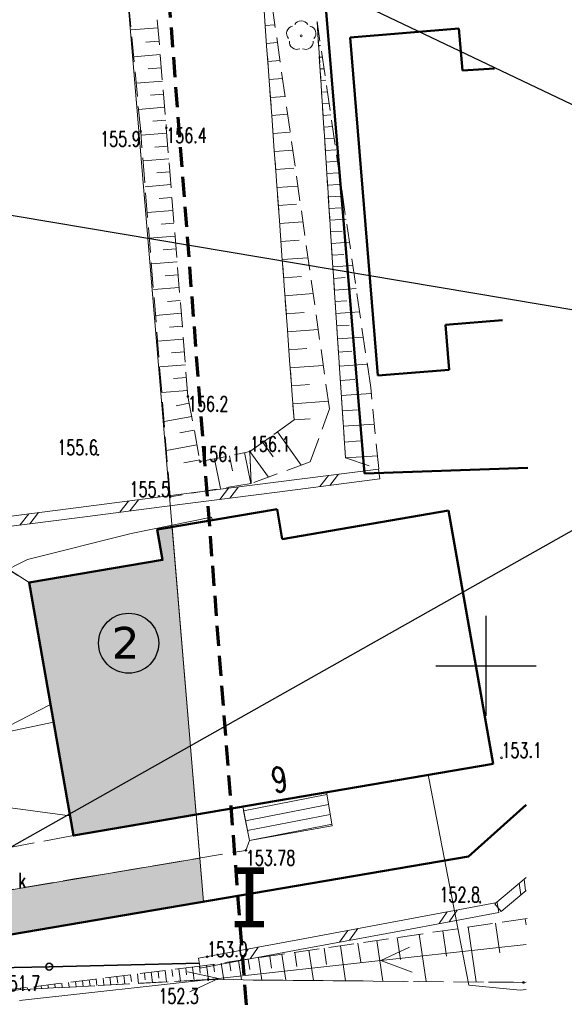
# Model space of a CAD drawing. Header units: metres. Extents: x 7493319 to 7493540, y 5986548 to 5986696.
# Tile 6 of 30: x 7493412 to 7493439, y 5986586 to 5986635. Entities that reach past the tile are written whole.
import ezdxf
from ezdxf.enums import TextEntityAlignment as Align

# ---------------------------------------------------------------- set-up
doc = ezdxf.new("R2010")
doc.units = ezdxf.units.M
doc.header["$MEASUREMENT"] = 0
for name, pattern in [('1', [0]), ('1_1', [0]), ('1_14', [1, -1]), ('1_OTKJ', [2, 1.5, -0.5]), ('1_OTKU', [2, 1.5, -0.5]), ('1_OTRK', [1.75, 1.25, -0.5]), ('1_OTRKG', [1.75, 1.25, -0.5]), ('2', [1.5, 1, -0.5]), ('2_EGBS', [0]), ('2_EGBSG', [0]), ('2_EGBU_A', [0]), ('3_SUCP', [0]), ('3_SUEP_A', [0]), ('3_SUKP', [0]), ('3_SUTP_A', [0]), ('GDE', [0]), ('HIDDEN2', [4.7625, 3.175, -1.5875])]:
    doc.linetypes.add(name, pattern=pattern)
doc.layers.get('0').update_dxf_attribs({"color": 250, "linetype": 'CONTINUOUS', "lineweight": 100})
for name, color, linetype, lineweight in [('__IE_PZT_03', 7, 'CONTINUOUS', 25), ('_budynek', 7, 'CONTINUOUS', 50), ('_k_kreskowanie', 250, 'CONTINUOUS', 5), ('_k_opis', 1, 'CONTINUOUS', 13), ('_k_widok', 7, 'CONTINUOUS', 18), ('_k_zarys', 7, 'HIDDEN2', 20), ('_k_ściany', 7, 'CONTINUOUS', 35), ('DZIALKI_L_1', 2, '1', 50), ('EDZPD_L_0', 7, '1', 18), ('EGBB_L_0', 250, '2_EGBU_A', 50), ('EGBE_L_3', 7, '2_EGBS', 18), ('Obrys', 7, 'CONTINUOUS', 25), ('OTD_L_12', 7, 'CONTINUOUS', 18), ('OTK_L_0', 7, '1_OTKJ', 18), ('OTK_L_4', 7, '1_OTKU', 18), ('OTO_L_0', 7, 'CONTINUOUS', 35), ('OTR_L_1', 7, '1_OTRK', 18), ('OTR_T_0', 7, 'CONTINUOUS', 18), ('OTR_T_1', 7, 'CONTINUOUS', 18), ('OTZ_T_0', 250, 'CONTINUOUS', 18), ('SIATKA_L_0', 7, '1', 25), ('SUEP_L_0', 1, '3_SUEP_A', 18)]:
    doc.layers.add(name, color=color, linetype=linetype, lineweight=lineweight)
doc.layers.add('_k_niewidoczna', color=72, linetype='CONTINUOUS', lineweight=9, plot=False)
for name, color, linetype, lineweight, true_color in [('EADTD_T_0', 7, 'CONTINUOUS', 25, 0x800080), ('SUCP_L_0', 7, '3_SUCP', 18, 0xd200d2), ('SUK_E_T_4', 7, 'CONTINUOUS', 0, 0x803300), ('SUKP_L_0', 7, '3_SUKP', 18, 0x803300), ('SUTP_L_0', 7, '3_SUTP_A', 18, 0xff9100), ('ZASIEG_L_0', 7, '2', 70, 0x2cd341)]:
    doc.layers.add(name, color=color, linetype=linetype, lineweight=lineweight, true_color=true_color)
doc.styles.add('GENERATED_STYLE_1', font='msgothic.ttc')
doc.styles.get("Standard").update_dxf_attribs({"font": 'Simplex.SHX', "width": 0.75})

# ---------------------------------------------------------------- blocks, each defined once
blk = doc.blocks.new('2_OTRN')
at = {"linetype": 'Continuous'}
blk.add_circle((0, 0), 0.045, dxfattribs=at)
blk = doc.blocks.new('2_OTRS')
at = {"linetype": 'Continuous'}
blk.add_circle((0, 0), 0.045, dxfattribs=at)
blk = doc.blocks.new('2_OTZL')
at = {"linetype": 'Continuous'}
blk.add_circle((0, 0), 0.045, dxfattribs=at)
for centre, start, end in [((0, 0.375), 30.1401, 149.8599), ((-0.357, 0.116), 102.1445, 221.86), ((0.357, 0.116), 318.14, 77.8555), ((-0.22, -0.303), 174.1482, 293.8542), ((0.22, -0.303), 246.1458, 5.8518)]:
    blk.add_arc(centre, 0.375, start, end, dxfattribs=at)
blk = doc.blocks.new('dz_89')
at = {"layer": '_k_kreskowanie', "transparency": 33554534}
h = blk.add_hatch(color=252, dxfattribs=at)
h.dxf.hatch_style = 1
h.paths.add_polyline_path([(71.59, -22.862), (70.848, -22.962), (71.052, -24.481), (64.354, -25.373), (66.093, -38.086), (72.26, -37.264)])
at = {"layer": '_k_widok', "true_color": 0x727430, "transparency": 33554483}
h = blk.add_hatch(color=67, dxfattribs=at)
h.dxf.hatch_style = 1
h.paths.add_polyline_path([(53.84, -44.089), (72.464, -41.627), (72.362, -39.443), (53.603, -41.895)])
h.paths.add_polyline_path([(61.304, -34.311), (60.646, -26.181), (60.508, -26.067), (44.964, -27.632), (44.965, -27.642), (45.279, -31.881), (49.983, -31.463), (49.93, -30.871), (51.668, -30.695), (51.941, -32.767), (50.125, -32.9), (50.046, -32.326), (45.341, -32.754), (45.498, -34.882), (47.589, -36.757), (47.589, -36.757), (52.91, -36.58), (53.309, -39.863), (61.837, -38.718), (61.204, -34.486), (61.275, -34.401)])
at = {"layer": '_budynek'}
blk.add_lwpolyline([(71.59, -22.862), (70.848, -22.962), (71.052, -24.481), (64.354, -25.373), (66.093, -38.086), (72.26, -37.264)], dxfattribs=at)
at = {"layer": '_k_niewidoczna'}
blk.add_lwpolyline([(14.44, -30.997), (25.447, -29.682), (26.219, -36.075), (27.083, -35.971), (27.431, -38.85), (26.567, -38.954), (27.276, -44.83), (36.234, -43.972), (40.538, -43.6), (41.261, -42.547), (50.081, -44.586), (53.84, -44.089), (53.603, -41.895), (72.362, -39.443), (72.26, -37.264), (66.093, -38.086), (64.354, -25.373), (62.569, -24.136), (62.253, -21.062), (60.353, -21.291), (60.693, -24.5), (59.516, -24.637)], dxfattribs=at)
at = {"layer": '_k_zarys', "color": 6, "ltscale": 0.7, "const_width": 0.05}
blk.add_lwpolyline([(6.603, 40.543), (6.603, 40.543), (68.502, 43.426), (72.464, -41.627), (50.081, -44.586), (41.261, -42.547), (32.734, -54.97), (26.769, -58.21), (-7.837, -62.869), (-10.81, -30.016), (5.084, -30.196), (5.148, -5.572), (5.752, 14.49), (6.603, 40.543), (6.603, 40.543)], dxfattribs=at)
at = {"layer": 'Obrys', "lineweight": 25}
blk.add_circle((69.207, -28.581), 1.5, dxfattribs=at)
at = {"layer": '_k_opis', "color": 6, "insert": (73.801, -39.963), "char_height": 3, "attachment_point": 1, "rotation": 357.8731, "style": 'GENERATED_STYLE_1'}
blk.add_mtext_dynamic_manual_height_columns('{\\fMS Gothic|b1|i0|c238|p49;I}', width=3.91767, gutter_width=12.5, heights=[0], dxfattribs=at)
at = {"layer": 'Obrys', "lineweight": 20, "insert": (69.779, -27.786), "char_height": 1.5911, "width": 1.76347, "attachment_point": 3, "rotation": 357.8731, "style": 'GENERATED_STYLE_1'}
blk.add_mtext('{\\fVerdana|b0|i0|c238|p34;2}', dxfattribs=at)

msp = doc.modelspace()

# ---------------------------------------------------------------- linework, layer by layer
at = {"layer": 'DZIALKI_L_1', "linetype": '1'}
for p, q in [((7493437.007, 5986612.6), (7493428.844, 5986612.319)), ((7493434.034, 5986593.169), (7493436.917, 5986595.753))]:
    msp.add_line(p, q, dxfattribs=at)
at = {"layer": 'EDZPD_L_0', "linetype": 'GDE', "lineweight": 18}
for p, q in [((7493437.007, 5986612.6), (7493428.844, 5986612.319)), ((7493434.034, 5986593.169), (7493436.917, 5986595.753))]:
    msp.add_line(p, q, dxfattribs=at)
at = {"layer": 'EGBB_L_0', "linetype": '2_EGBU_A'}
for p, q in [((7493433.554, 5986634.559), (7493428.124, 5986634.109)), ((7493433.744, 5986632.449), (7493433.554, 5986634.559)), ((7493428.124, 5986634.109), (7493429.514, 5986617.209)), ((7493435.335, 5986632.562), (7493433.744, 5986632.449)), ((7493432.894, 5986619.739), (7493435.736, 5986619.973)), ((7493433.074, 5986617.489), (7493432.894, 5986619.739)), ((7493429.514, 5986617.209), (7493433.074, 5986617.489)), ((7493424.734, 5986609.029), (7493424.474, 5986610.539)), ((7493433.034, 5986610.459), (7493424.734, 5986609.029)), ((7493435.274, 5986597.809), (7493433.034, 5986610.459))]:
    msp.add_line(p, q, dxfattribs=at)
at = {"layer": 'EGBE_L_3', "linetype": '2_EGBS'}
msp.add_line((7493427.234, 5986594.709), (7493426.944, 5986596.383), dxfattribs=at)
at = {"layer": 'OTD_L_12'}
for p, q in [((7493424.55, 5986611.897), (7493429.543, 5986612.537)), ((7493429.543, 5986612.537), (7493429.606, 5986612.042)), ((7493424.614, 5986611.402), (7493429.606, 5986612.042)), ((7493426.611, 5986611.658), (7493427.046, 5986612.217)), ((7493427.11, 5986611.722), (7493427.546, 5986612.281)), ((7493435.354, 5986590.811), (7493436.917, 5986592.124)), ((7493436.651, 5986591.248), (7493436.574, 5986591.836)), ((7493436.895, 5986591.453), (7493436.818, 5986592.041)), ((7493435.675, 5986590.428), (7493436.917, 5986591.471)), ((7493430.495, 5986589.939), (7493435.469, 5986590.865)), ((7493435.354, 5986590.811), (7493435.675, 5986590.428)), ((7493435.469, 5986590.865), (7493435.56, 5986590.374)), ((7493430.587, 5986589.447), (7493435.56, 5986590.374)), ((7493432.576, 5986589.818), (7493432.982, 5986590.402)), ((7493433.074, 5986589.91), (7493433.479, 5986590.495)), ((7493425.522, 5986589.012), (7493430.495, 5986589.939)), ((7493425.614, 5986588.52), (7493430.587, 5986589.447)), ((7493427.603, 5986588.891), (7493428.009, 5986589.475)), ((7493428.1, 5986588.984), (7493428.506, 5986589.568))]:
    msp.add_line(p, q, dxfattribs=at)
at = {"layer": 'OTK_L_0', "linetype": '1_OTKJ'}
msp.add_line((7493436.917, 5986586.893), (7493436.784, 5986586.879), dxfattribs=at)
at = {"layer": 'OTR_L_1', "linetype": '1_OTRK'}
for p, q in [((7493429.154, 5986616.609), (7493426.474, 5986634.909)), ((7493426.474, 5986634.909), (7493427.394, 5986620.609)), ((7493427.394, 5986620.609), (7493427.894, 5986613.089)), ((7493429.554, 5986612.549), (7493429.154, 5986616.609)), ((7493426.134, 5986612.889), (7493427.094, 5986615.549)), ((7493427.894, 5986613.089), (7493429.554, 5986612.549)), ((7493436.784, 5986586.879), (7493436.917, 5986586.893))]:
    msp.add_line(p, q, dxfattribs=at)
at = {"layer": 'OTR_L_1', "linetype": '1_OTRKG'}
for p, q in [((7493427.394, 5986620.609), (7493426.474, 5986634.909)), ((7493427.894, 5986613.089), (7493427.394, 5986620.609))]:
    msp.add_line(p, q, dxfattribs=at)
at = {"layer": 'OTR_L_1', "linetype": '1_1'}
for p, q in [((7493426.478, 5986634.861), (7493426.482, 5986634.861)), ((7493426.515, 5986634.279), (7493426.566, 5986634.282)), ((7493426.552, 5986633.698), (7493426.651, 5986633.704)), ((7493426.59, 5986633.116), (7493426.736, 5986633.125)), ((7493426.627, 5986632.534), (7493426.82, 5986632.547)), ((7493426.665, 5986631.953), (7493426.905, 5986631.968)), ((7493424.145, 5986631.108), (7493424.879, 5986631.162)), ((7493426.702, 5986631.371), (7493426.99, 5986631.39)), ((7493426.74, 5986630.79), (7493427.075, 5986630.811)), ((7493424.211, 5986630.207), (7493425.007, 5986630.265)), ((7493426.777, 5986630.208), (7493427.159, 5986630.233)), ((7493426.814, 5986629.627), (7493427.244, 5986629.654)), ((7493424.277, 5986629.306), (7493425.134, 5986629.369)), ((7493426.852, 5986629.045), (7493427.329, 5986629.076)), ((7493424.343, 5986628.406), (7493425.261, 5986628.473)), ((7493426.889, 5986628.463), (7493427.414, 5986628.497)), ((7493426.927, 5986627.882), (7493427.498, 5986627.919)), ((7493424.409, 5986627.505), (7493425.309, 5986627.571)), ((7493426.964, 5986627.3), (7493427.583, 5986627.34)), ((7493424.474, 5986626.604), (7493425.515, 5986626.681)), ((7493427.001, 5986626.719), (7493427.583, 5986626.756)), ((7493427.039, 5986626.137), (7493427.752, 5986626.183)), ((7493424.54, 5986625.704), (7493425.441, 5986625.77)), ((7493427.076, 5986625.556), (7493427.658, 5986625.593)), ((7493424.606, 5986624.803), (7493425.769, 5986624.888)), ((7493427.114, 5986624.974), (7493427.922, 5986625.026)), ((7493427.151, 5986624.392), (7493427.733, 5986624.43)), ((7493424.672, 5986623.902), (7493425.573, 5986623.968)), ((7493427.189, 5986623.811), (7493428.091, 5986623.869)), ((7493427.226, 5986623.229), (7493427.808, 5986623.267)), ((7493424.738, 5986623.002), (7493426.024, 5986623.096)), ((7493427.263, 5986622.648), (7493428.261, 5986622.712)), ((7493424.804, 5986622.101), (7493425.705, 5986622.167)), ((7493427.301, 5986622.066), (7493427.882, 5986622.104)), ((7493424.87, 5986621.2), (7493426.278, 5986621.304)), ((7493427.338, 5986621.485), (7493428.43, 5986621.555)), ((7493427.376, 5986620.903), (7493427.957, 5986620.94)), ((7493424.936, 5986620.3), (7493425.837, 5986620.366)), ((7493427.414, 5986620.31), (7493428.601, 5986620.389)), ((7493427.455, 5986619.692), (7493428.073, 5986619.733)), ((7493425.002, 5986619.399), (7493426.532, 5986619.511)), ((7493427.498, 5986619.049), (7493428.785, 5986619.134)), ((7493425.068, 5986618.498), (7493425.968, 5986618.564)), ((7493427.543, 5986618.379), (7493428.213, 5986618.423)), ((7493427.589, 5986617.681), (7493428.984, 5986617.774)), ((7493425.134, 5986617.598), (7493426.787, 5986617.719)), ((7493427.637, 5986616.955), (7493428.364, 5986617.004)), ((7493425.2, 5986616.697), (7493426.1, 5986616.763)), ((7493427.687, 5986616.207), (7493429.184, 5986616.306)), ((7493425.265, 5986615.796), (7493427.041, 5986615.926)), ((7493427.738, 5986615.446), (7493428.498, 5986615.497)), ((7493425.324, 5986614.991), (7493426.13, 5986615.05)), ((7493424.493, 5986614.393), (7493425.689, 5986612.728)), ((7493427.789, 5986614.673), (7493429.335, 5986614.776)), ((7493427.841, 5986613.888), (7493428.627, 5986613.94)), ((7493427.894, 5986613.089), (7493429.491, 5986613.196)), ((7493435.396, 5986589.841), (7493435.611, 5986588.365)), ((7493436.872, 5986590.056), (7493436.917, 5986589.749)), ((7493431.573, 5986589.284), (7493431.917, 5986586.923)), ((7493432.753, 5986589.456), (7493432.939, 5986588.184)), ((7493434.025, 5986589.641), (7493434.425, 5986586.9)), ((7493428.515, 5986588.839), (7493428.653, 5986587.895)), ((7493429.46, 5986588.976), (7493429.756, 5986586.942)), ((7493430.477, 5986589.125), (7493430.636, 5986588.029)), ((7493424.719, 5986588.286), (7493424.909, 5986586.985)), ((7493425.37, 5986588.381), (7493425.472, 5986587.68)), ((7493426.071, 5986588.483), (7493426.291, 5986586.973)), ((7493426.826, 5986588.593), (7493426.944, 5986587.779)), ((7493427.639, 5986588.711), (7493427.894, 5986586.959))]:
    msp.add_line(p, q, dxfattribs=at)
at = {"layer": 'SIATKA_L_0', "linetype": '1'}
for p, q in [((7493434.914, 5986600.199), (7493434.914, 5986605.199)), ((7493432.414, 5986602.699), (7493437.414, 5986602.699))]:
    msp.add_line(p, q, dxfattribs=at)
at = {"layer": 'SUEP_L_0', "linetype": '3_SUEP_A'}
for p, q in [((7493436.917, 5986588.774), (7493429.655, 5986587.972)), ((7493429.655, 5986587.972), (7493431.091, 5986588.634)), ((7493431.229, 5986587.391), (7493429.655, 5986587.972))]:
    msp.add_line(p, q, dxfattribs=at)
at = {"layer": 'SUTP_L_0', "linetype": '3_SUTP_A'}
for p, q in [((7493432.054, 5986597.079), (7493432.024, 5986597.249)), ((7493434.064, 5986586.739), (7493432.054, 5986597.079)), ((7493436.624, 5986586.489), (7493434.064, 5986586.739)), ((7493436.917, 5986586.519), (7493436.624, 5986586.489))]:
    msp.add_line(p, q, dxfattribs=at)

# ---------------------------------------------------------------- block references
at = {"layer": '_k_ściany', "rotation": 2.126854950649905}
msp.add_blockref('dz_89', (7493346.843, 5986629.826), dxfattribs=at)
at = {"layer": 'OTR_T_1'}
for p in [(7493435.684, 5986598.109), (7493434.614, 5986590.889), (7493436.784, 5986586.879)]:
    msp.add_blockref('2_OTRN', p, dxfattribs=at)
at = {"layer": 'OTZ_T_0'}
msp.add_blockref('2_OTZL', (7493425.684, 5986634.189), dxfattribs=at)

# ---------------------------------------------------------------- texts
at = {"layer": 'EADTD_T_0', "width": 0.7}
msp.add_text('9', height=1.25, rotation=10.2894, dxfattribs=at).set_placement((7493424.704, 5986596.409), align=Align.CENTER)
at = {"layer": 'OTR_T_1', "lineweight": 9, "width": 0.7}
msp.add_text('153.1', height=0.75, dxfattribs=at).set_placement((7493435.684, 5986598.109))
msp.add_text('152.8', height=0.75, dxfattribs=at).set_placement((7493434.614, 5986590.889), align=Align.RIGHT)

# ---------------------------------------------------------------- next in the draw order: linework, layer by layer
at = {"layer": '__IE_PZT_03'}
for points in [[(7493380.743, 5986658.63), (7493441.276, 5986629.769), (7493469.07, 5986629.769)], [(7493383.376, 5986629.91), (7493441.276, 5986620.161), (7493469.07, 5986620.161)], [(7493400.935, 5986587.869), (7493441.276, 5986610.633), (7493464.372, 5986610.633)]]:
    msp.add_lwpolyline(points, dxfattribs=at)
at = {"layer": '_k_widok', "color": 6}
msp.add_lwpolyline([(7493419.232, 5986609.637), (7493418.494, 5986609.509), (7493418.754, 5986607.999), (7493412.094, 5986606.859), (7493414.304, 5986594.219), (7493420.437, 5986595.269), (7493419.232, 5986609.637)], dxfattribs=at)
at = {"layer": 'DZIALKI_L_1', "linetype": '1'}
for p, q in [((7493428.844, 5986612.319), (7493422.166, 5986692.699)), ((7493398.544, 5986587.129), (7493434.034, 5986593.169))]:
    msp.add_line(p, q, dxfattribs=at)
at = {"layer": 'EDZPD_L_0', "linetype": 'GDE', "lineweight": 18}
for p, q in [((7493428.844, 5986612.319), (7493422.166, 5986692.699)), ((7493398.544, 5986587.129), (7493434.034, 5986593.169))]:
    msp.add_line(p, q, dxfattribs=at)
at = {"layer": 'EGBB_L_0', "linetype": '2_EGBU_A'}
for p, q in [((7493424.474, 5986610.539), (7493418.494, 5986609.509)), ((7493418.494, 5986609.509), (7493418.754, 5986607.999)), ((7493418.754, 5986607.999), (7493412.094, 5986606.859)), ((7493412.094, 5986606.859), (7493414.304, 5986594.219)), ((7493414.304, 5986594.219), (7493435.274, 5986597.809))]:
    msp.add_line(p, q, dxfattribs=at)
at = {"layer": 'EGBE_L_3', "linetype": '2_EGBS'}
for p, q in [((7493426.944, 5986596.383), (7493422.765, 5986595.668)), ((7493422.807, 5986595.452), (7493426.965, 5986596.264)), ((7493422.903, 5986594.961), (7493427.05, 5986595.771)), ((7493422.999, 5986594.47), (7493427.136, 5986595.278)), ((7493423.094, 5986593.979), (7493427.221, 5986594.785)), ((7493423.094, 5986593.979), (7493427.234, 5986594.709))]:
    msp.add_line(p, q, dxfattribs=at)
at = {"layer": 'EGBE_L_3', "linetype": '2_EGBSG'}
msp.add_line((7493422.765, 5986595.668), (7493423.094, 5986593.979), dxfattribs=at)
at = {"layer": 'OTD_L_12'}
for p, q in [((7493419.558, 5986611.257), (7493424.55, 5986611.897)), ((7493419.621, 5986610.762), (7493424.614, 5986611.402)), ((7493421.618, 5986611.018), (7493422.054, 5986611.577)), ((7493422.118, 5986611.082), (7493422.553, 5986611.641)), ((7493414.565, 5986610.617), (7493419.558, 5986611.257)), ((7493416.626, 5986610.378), (7493417.061, 5986610.937)), ((7493417.125, 5986610.442), (7493417.561, 5986611.001)), ((7493409.573, 5986609.977), (7493414.565, 5986610.617)), ((7493414.629, 5986610.122), (7493419.621, 5986610.762)), ((7493409.636, 5986609.482), (7493414.629, 5986610.122)), ((7493411.633, 5986609.738), (7493412.069, 5986610.297)), ((7493412.133, 5986609.802), (7493412.568, 5986610.361)), ((7493420.549, 5986588.085), (7493425.522, 5986589.012)), ((7493420.64, 5986587.594), (7493425.614, 5986588.52)), ((7493422.63, 5986587.964), (7493423.035, 5986588.549)), ((7493423.127, 5986588.057), (7493423.533, 5986588.641)), ((7493420.549, 5986588.085), (7493420.64, 5986587.594))]:
    msp.add_line(p, q, dxfattribs=at)
at = {"layer": 'OTK_L_0', "linetype": '1_OTKJ'}
for p, q in [((7493421.034, 5986587.019), (7493410.624, 5986586.459)), ((7493436.784, 5986586.879), (7493421.034, 5986587.019))]:
    msp.add_line(p, q, dxfattribs=at)
at = {"layer": 'OTK_L_4', "linetype": '1_OTKU'}
for p, q in [((7493410.264, 5986608.029), (7493412.094, 5986606.859)), ((7493412.094, 5986606.859), (7493414.304, 5986594.219)), ((7493422.765, 5986595.668), (7493414.304, 5986594.219)), ((7493423.094, 5986593.979), (7493422.765, 5986595.668)), ((7493414.304, 5986594.219), (7493410.074, 5986593.429)), ((7493422.914, 5986593.479), (7493423.094, 5986593.979)), ((7493414.354, 5986592.049), (7493422.914, 5986593.479)), ((7493401.964, 5986589.949), (7493414.354, 5986592.049))]:
    msp.add_line(p, q, dxfattribs=at)
at = {"layer": 'OTO_L_0'}
for p, q in [((7493420.594, 5986587.839), (7493413.097, 5986587.663)), ((7493413.097, 5986587.663), (7493407.716, 5986587.536))]:
    msp.add_line(p, q, dxfattribs=at)
msp.add_circle((7493413.097, 5986587.663), 0.17, dxfattribs=at)
at = {"layer": 'OTR_L_1', "linetype": '1_OTRKG'}
for p, q in [((7493417.914, 5986641.959), (7493418.944, 5986629.589)), ((7493425.324, 5986614.989), (7493423.354, 5986641.909)), ((7493418.944, 5986629.589), (7493420.024, 5986616.169)), ((7493420.024, 5986616.169), (7493420.634, 5986612.909)), ((7493423.124, 5986613.409), (7493425.324, 5986614.989)), ((7493420.634, 5986612.909), (7493423.124, 5986613.409)), ((7493436.964, 5986590.069), (7493420.624, 5986587.689)), ((7493420.624, 5986587.689), (7493410.624, 5986586.459))]:
    msp.add_line(p, q, dxfattribs=at)
at = {"layer": 'OTR_L_1', "linetype": '1_OTRK'}
for p, q in [((7493427.094, 5986615.549), (7493423.354, 5986641.909)), ((7493423.354, 5986641.909), (7493425.324, 5986614.989)), ((7493417.664, 5986629.409), (7493416.594, 5986640.699)), ((7493419.134, 5986611.149), (7493417.664, 5986629.409)), ((7493425.324, 5986614.989), (7493423.124, 5986613.409)), ((7493423.124, 5986613.409), (7493423.184, 5986611.819)), ((7493423.124, 5986613.409), (7493423.184, 5986611.819)), ((7493426.134, 5986612.889), (7493423.184, 5986611.819)), ((7493423.184, 5986611.819), (7493419.134, 5986611.149)), ((7493410.624, 5986586.459), (7493421.034, 5986587.019)), ((7493421.034, 5986587.019), (7493436.784, 5986586.879))]:
    msp.add_line(p, q, dxfattribs=at)
at = {"layer": 'OTR_L_1', "linetype": '1_1'}
for p, q in [((7493418.528, 5986634.595), (7493417.184, 5986634.483)), ((7493423.881, 5986634.71), (7493424.371, 5986634.746)), ((7493418.584, 5986633.922), (7493417.915, 5986633.867)), ((7493423.947, 5986633.81), (7493424.498, 5986633.85)), ((7493418.639, 5986633.254), (7493417.311, 5986633.144)), ((7493418.695, 5986632.59), (7493418.034, 5986632.535)), ((7493424.013, 5986632.909), (7493424.625, 5986632.954)), ((7493424.079, 5986632.008), (7493424.752, 5986632.058)), ((7493418.75, 5986631.929), (7493417.436, 5986631.82)), ((7493418.804, 5986631.273), (7493418.151, 5986631.218)), ((7493418.859, 5986630.619), (7493417.56, 5986630.511)), ((7493418.913, 5986629.97), (7493418.267, 5986629.916)), ((7493418.966, 5986629.324), (7493417.68, 5986629.221)), ((7493419.018, 5986628.681), (7493418.374, 5986628.63)), ((7493419.069, 5986628.038), (7493417.783, 5986627.935)), ((7493419.121, 5986627.395), (7493418.478, 5986627.344)), ((7493419.173, 5986626.752), (7493417.887, 5986626.649)), ((7493419.225, 5986626.109), (7493418.582, 5986626.057)), ((7493419.276, 5986625.466), (7493417.99, 5986625.363)), ((7493419.328, 5986624.823), (7493418.685, 5986624.771)), ((7493419.38, 5986624.18), (7493418.094, 5986624.077)), ((7493419.432, 5986623.537), (7493418.789, 5986623.485)), ((7493419.483, 5986622.894), (7493418.197, 5986622.791)), ((7493419.535, 5986622.251), (7493418.892, 5986622.199)), ((7493419.587, 5986621.608), (7493418.301, 5986621.505)), ((7493419.639, 5986620.965), (7493418.996, 5986620.913)), ((7493419.69, 5986620.322), (7493418.404, 5986620.219)), ((7493419.742, 5986619.679), (7493419.099, 5986619.627)), ((7493419.794, 5986619.036), (7493418.508, 5986618.933)), ((7493419.846, 5986618.393), (7493419.203, 5986618.342)), ((7493419.897, 5986617.75), (7493418.611, 5986617.647)), ((7493419.949, 5986617.107), (7493419.306, 5986617.056)), ((7493420.001, 5986616.465), (7493418.715, 5986616.361)), ((7493420.089, 5986615.827), (7493419.433, 5986615.704)), ((7493420.211, 5986615.171), (7493418.832, 5986614.913)), ((7493420.34, 5986614.481), (7493419.614, 5986614.345)), ((7493423.764, 5986613.869), (7493424.288, 5986613.139)), ((7493420.476, 5986613.755), (7493418.948, 5986613.469)), ((7493422.856, 5986613.356), (7493423.166, 5986611.816)), ((7493423.124, 5986613.409), (7493424.043, 5986612.131)), ((7493420.619, 5986612.991), (7493419.815, 5986612.84)), ((7493421.356, 5986613.054), (7493421.655, 5986611.566)), ((7493422.1, 5986613.204), (7493422.252, 5986612.447)), ((7493421.302, 5986587.788), (7493421.359, 5986587.402)), ((7493421.688, 5986587.844), (7493421.81, 5986587.013)), ((7493422.104, 5986587.905), (7493422.17, 5986587.457)), ((7493422.552, 5986587.97), (7493422.693, 5986587.005)), ((7493423.035, 5986588.041), (7493423.111, 5986587.52)), ((7493423.555, 5986588.116), (7493423.719, 5986586.996)), ((7493424.116, 5986588.198), (7493424.204, 5986587.594)), ((7493417.161, 5986587.263), (7493417.203, 5986586.919)), ((7493417.505, 5986587.306), (7493417.563, 5986586.833)), ((7493417.849, 5986587.348), (7493417.891, 5986587.004)), ((7493418.193, 5986587.39), (7493418.257, 5986586.87)), ((7493418.537, 5986587.433), (7493418.579, 5986587.089)), ((7493418.881, 5986587.475), (7493418.951, 5986586.907)), ((7493419.225, 5986587.517), (7493419.267, 5986587.173)), ((7493419.569, 5986587.56), (7493419.645, 5986586.945)), ((7493419.913, 5986587.602), (7493419.955, 5986587.258)), ((7493420.257, 5986587.644), (7493420.338, 5986586.982)), ((7493420.601, 5986587.687), (7493420.643, 5986587.343)), ((7493420.944, 5986587.736), (7493421.048, 5986587.019)), ((7493413.377, 5986586.798), (7493413.4, 5986586.609)), ((7493413.721, 5986586.84), (7493413.747, 5986586.627)), ((7493414.065, 5986586.883), (7493414.094, 5986586.646)), ((7493414.409, 5986586.925), (7493414.441, 5986586.665)), ((7493414.753, 5986586.967), (7493414.788, 5986586.683)), ((7493415.097, 5986587.01), (7493415.135, 5986586.702)), ((7493415.441, 5986587.052), (7493415.481, 5986586.721)), ((7493415.785, 5986587.094), (7493415.827, 5986586.75)), ((7493416.129, 5986587.137), (7493416.175, 5986586.758)), ((7493416.473, 5986587.179), (7493416.515, 5986586.835)), ((7493416.817, 5986587.221), (7493416.869, 5986586.795)), ((7493411.657, 5986586.586), (7493411.665, 5986586.515)), ((7493412.001, 5986586.629), (7493412.012, 5986586.534)), ((7493412.345, 5986586.671), (7493412.359, 5986586.553)), ((7493412.689, 5986586.713), (7493412.706, 5986586.571)), ((7493413.033, 5986586.756), (7493413.053, 5986586.59))]:
    msp.add_line(p, q, dxfattribs=at)
at = {"layer": 'OTR_L_1', "linetype": '1_14'}
msp.add_line((7493423.124, 5986613.409), (7493423.184, 5986611.819), dxfattribs=at)
at = {"layer": 'SUCP_L_0', "linetype": '3_SUCP'}
msp.add_line((7493373.457, 5986600.587), (7493414.131, 5986595.21), dxfattribs=at)
at = {"layer": 'SUEP_L_0', "linetype": '3_SUEP_A'}
for p, q in [((7493413.313, 5986599.889), (7493374.852, 5986591.791)), ((7493429.655, 5986587.972), (7493421.554, 5986587.077)), ((7493421.554, 5986587.077), (7493420.008, 5986587.409)), ((7493421.554, 5986587.077), (7493411.614, 5986585.979)), ((7493420.118, 5986586.415), (7493421.554, 5986587.077))]:
    msp.add_line(p, q, dxfattribs=at)
at = {"layer": 'SUKP_L_0', "linetype": '3_SUKP'}
for p, q in [((7493421.194, 5986610.139), (7493417.184, 5986609.309)), ((7493421.248, 5986609.984), (7493421.194, 5986610.139)), ((7493417.184, 5986609.309), (7493412.014, 5986608.009)), ((7493412.014, 5986608.009), (7493409.104, 5986606.569)), ((7493413.16, 5986600.767), (7493410.304, 5986599.299))]:
    msp.add_line(p, q, dxfattribs=at)
at = {"layer": 'ZASIEG_L_0', "linetype": '2'}
msp.add_line((7493423.404, 5986579.774), (7493415.426, 5986683.813), dxfattribs=at)

# ---------------------------------------------------------------- next in the draw order: block references
at = {"layer": 'OTR_T_0'}
msp.add_blockref('2_OTRS', (7493422.914, 5986593.479), dxfattribs=at)
at = {"layer": 'OTR_T_1'}
for p in [(7493418.944, 5986629.589), (7493417.664, 5986629.409), (7493420.024, 5986616.169), (7493423.124, 5986613.409), (7493415.524, 5986613.239), (7493420.634, 5986612.909), (7493419.134, 5986611.149), (7493420.984, 5986588.159), (7493421.034, 5986587.019)]:
    msp.add_blockref('2_OTRN', p, dxfattribs=at)

# ---------------------------------------------------------------- next in the draw order: texts
at = {"layer": 'OTR_T_0', "lineweight": 9, "width": 0.7}
msp.add_text('153.78', height=0.75, dxfattribs=at).set_placement((7493422.914, 5986593.479), align=Align.TOP_LEFT)
at = {"layer": 'OTR_T_1', "lineweight": 9, "width": 0.7}
for s, p in [('156.4', (7493418.944, 5986629.589)), ('156.2', (7493420.024, 5986616.169))]:
    msp.add_text(s, height=0.75, dxfattribs=at).set_placement(p, align=Align.TOP_LEFT)
for s, p in [('155.9', (7493417.664, 5986629.409)), ('152.3', (7493420.574, 5986586.569))]:
    msp.add_text(s, height=0.75, dxfattribs=at).set_placement(p, align=Align.TOP_RIGHT)
for s, p in [('155.6', (7493415.524, 5986613.239)), ('155.5', (7493419.134, 5986611.149))]:
    msp.add_text(s, height=0.75, dxfattribs=at).set_placement(p, align=Align.RIGHT)
for s, p in [('156.1', (7493423.124, 5986613.409)), ('156.1', (7493420.634, 5986612.909)), ('153.0', (7493420.984, 5986588.159)), ('151.7', (7493410.624, 5986586.459))]:
    msp.add_text(s, height=0.75, dxfattribs=at).set_placement(p)
at = {"layer": 'SUK_E_T_4', "lineweight": 9, "width": 0.7}
msp.add_text('k', height=0.75, dxfattribs=at).set_placement((7493411.562, 5986591.606))

doc.saveas('drawing.dxf')
